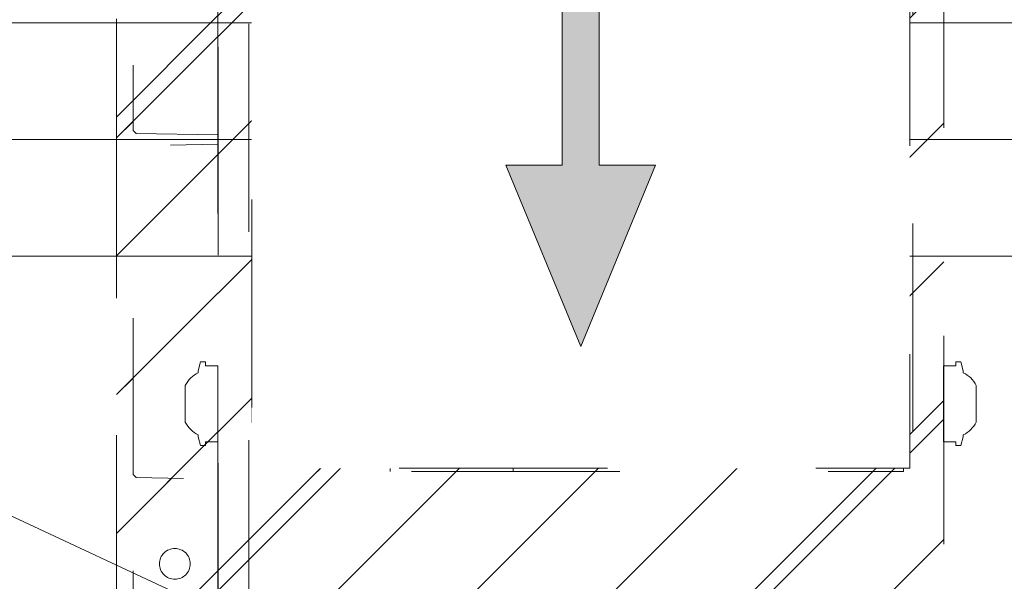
# Model space of a CAD drawing. Header units: inches. Extents: x -416 to -272, y -73 to 47.
# Tile 108 of 206: x -338.39 to -332.09, y -28.33 to -24.73. Entities that reach past the tile are written whole.
import ezdxf

# ---------------------------------------------------------------- set-up
doc = ezdxf.new("R2010")
doc.units = ezdxf.units.IN
doc.header["$LTSCALE"] = 32
doc.header["$MEASUREMENT"] = 0
doc.header["$PDMODE"] = 1
doc.header["$PDSIZE"] = -2
doc.linetypes.add('Dash Style-1', pattern=[0.083328, 0.041656, -0.041672])
for name, color, linetype, lineweight in [('Black', 7, 'Continuous', 18), ('DashLine', 7, 'Continuous', 13), ('DashLineFill', 7, 'Dash Style-1', 13), ('Drawing', 7, 'Continuous', 18), ('Leg_Locator', 7, 'Continuous', 13), ('Metal-DeskStructure', 7, 'Continuous', 13), ('None', 7, 'Continuous', 18), ('SolidLine', 7, 'Continuous', 15)]:
    doc.layers.add(name, color=color, linetype=linetype, lineweight=lineweight)
doc.layers.add('Metal-Leg', color=7, linetype='Continuous', lineweight=18, true_color=0x4c4c4c)
pattern_1 = [(45, (0, 0), (-1.613, 1.9357), []), (45, (-1.0608, 1.0608), (-0.472346, 0.41676), [])]

# ---------------------------------------------------------------- blocks, each defined once
blk = doc.blocks.new('Group-8')
at = {"layer": 'SolidLine', "flags": 128}
for points in [[(0, 0), (47.9921, 0), (47.9921, -17.9921), (0, -17.9921)], [(47.2441, 0), (47.9921, 0), (47.9921, -17.9921), (47.2441, -17.9921)]]:
    blk.add_lwpolyline(points, close=True, dxfattribs=at)
blk = doc.blocks.new('Group-9')
at = {"layer": 'None'}
blk.add_blockref('Group-8', (0, 0), dxfattribs=at)
blk = doc.blocks.new('SL Leg Credenza (2D)-1')
at = {"layer": 'None'}
blk.add_blockref('Group-9', (0, 0), dxfattribs=at)
at = {"layer": 'Drawing', "color": 0, "flags": 1}
for tag in ['Tag', 'Catalog', 'Option1', 'Option2', 'Option3', 'Option4', 'Option5', 'Option6', 'Option7', 'Option8', 'Option9', 'Option10', 'Option11', 'Option12', 'Custom', 'FinishGroup', 'Discount', 'Item2', 'Item3', 'Item6', 'Item9', 'Item10', 'Item12', 'Item13', 'Item16', 'Item19', 'Item20', 'Item21', 'Item22', 'Item23', 'Item24', 'Item25', 'Item8', 'Item18', 'Item1', 'Item4', 'Item5', 'Item7', 'Item11', 'Item14', 'Item15', 'Item17']:
    blk.add_attdef(tag, (-12.693, -58.5147), '', height=0.00709, dxfattribs=at)
blk = doc.blocks.new('Group-47')
at = {"layer": 'DashLine'}
blk.add_line((0.1575, -12.0079), (16.3301, -19.5493), dxfattribs=at)
at = {"layer": 'SolidLine', "flags": 128}
blk.add_lwpolyline([(0.1575, -11.2598), (18.002, -11.2598), (18.002, -12.0079), (0.1575, -12.0079)], close=True, dxfattribs=at)
blk = doc.blocks.new('Group-50')
at = {"layer": 'DashLineFill', "linetype": 'Continuous', "lineweight": 13}
h = blk.add_hatch(dxfattribs=at)
h.set_pattern_fill('Steel', color=253, style=0, pattern_type=2)
h.set_pattern_definition(pattern_1)
h.paths.add_polyline_path([(-2.0669, 1.3976), (2.0669, 1.3976), (2.0669, 0.1378), (2.1063, 0.1378), (2.1063, -0.1378), (2.0669, -0.1378), (2.0669, -5.2756), (2.1063, -5.2756), (2.1063, -5.5512), (2.0669, -5.5512), (2.0669, -5.8268), (-2.0669, -5.8268), (-2.0669, -5.5512), (-2.1063, -5.5512), (-2.1063, -5.2756), (-2.0669, -5.2756), (-2.0669, -0.1378), (-2.1063, -0.1378), (-2.1063, 0.1378), (-2.0669, 0.1378)])
at = {"layer": 'DashLineFill', "flags": 128}
blk.add_lwpolyline([(-2.0669, 1.3976), (2.0669, 1.3976), (2.0669, 0.1378), (2.1063, 0.1378), (2.1063, -0.1378), (2.0669, -0.1378), (2.0669, -5.2756), (2.1063, -5.2756), (2.1063, -5.5512), (2.0669, -5.5512), (2.0669, -5.8268), (-2.0669, -5.8268), (-2.0669, -5.5512), (-2.1063, -5.5512), (-2.1063, -5.2756), (-2.0669, -5.2756), (-2.0669, -0.1378), (-2.1063, -0.1378), (-2.1063, 0.1378), (-2.0669, 0.1378)], close=True, dxfattribs=at)
at = {"layer": 'SolidLine', "flags": 128}
blk.add_lwpolyline([(-1.2205, -5.8268), (-1.2205, -5.1826), (-0.4331, -5.1826), (-0.4331, -5.8268)], dxfattribs=at)
at = {"layer": 'SolidLine', "linetype": 'Continuous', "lineweight": 5}
blk.add_point((0, 0), dxfattribs=at)
blk = doc.blocks.new('TL14_upper_leg (2D)')
at = {"layer": 'DashLine', "flags": 128}
blk.add_lwpolyline([(0, 1.2205), (0.1196, 1.2146), (0.2381, 1.197), (0.3543, 1.1679), (0.4671, 1.1276), (0.5753, 1.0764), (0.6781, 1.0148), (0.7743, 0.9434), (0.863, 0.863), (0.9434, 0.7743), (1.0148, 0.6781), (1.0764, 0.5753), (1.1276, 0.4671), (1.1679, 0.3543), (1.197, 0.2381), (1.2146, 0.1196), (1.2205, 0), (1.2146, -0.1196), (1.197, -0.2381), (1.1679, -0.3543), (1.1276, -0.4671), (1.0764, -0.5753), (1.0148, -0.6781), (0.9434, -0.7743), (0.863, -0.863), (0.7743, -0.9434), (0.6781, -1.0148), (0.5753, -1.0764), (0.4671, -1.1276), (0.3543, -1.1679), (0.2381, -1.197), (0.1196, -1.2146), (0, -1.2205), (-0.1196, -1.2146), (-0.2381, -1.197), (-0.3543, -1.1679), (-0.4671, -1.1276), (-0.5753, -1.0764), (-0.6781, -1.0148), (-0.7743, -0.9434), (-0.863, -0.863), (-0.9434, -0.7743), (-1.0148, -0.6781), (-1.0764, -0.5753), (-1.1276, -0.4671), (-1.1679, -0.3543), (-1.197, -0.2381), (-1.2146, -0.1196), (-1.2205, 0), (-1.2146, 0.1196), (-1.197, 0.2381), (-1.1679, 0.3543), (-1.1276, 0.4671), (-1.0764, 0.5753), (-1.0148, 0.6781), (-0.9434, 0.7743), (-0.863, 0.863), (-0.7743, 0.9434), (-0.6781, 1.0148), (-0.5753, 1.0764), (-0.4671, 1.1276), (-0.3543, 1.1679), (-0.2381, 1.197), (-0.1196, 1.2146)], close=True, dxfattribs=at)
at = {"layer": 'Metal-Leg', "linetype": 'Continuous', "lineweight": 5}
blk.add_point((0, 0), dxfattribs=at)
blk.add_point((0, 0), dxfattribs=at)
at = {"layer": 'SolidLine', "flags": 128}
for points in [[(-2.3228, 0.2437), (-2.4016, 0.2437), (-2.4016, 0.2677), (-2.4341, 0.2677), (-2.4493, 0.2108), (-2.4493, 0.1992, 0.157975), (-2.5315, 0.1181), (-2.5315, -0.1181, 0.156027), (-2.4493, -0.1991), (-2.4493, -0.2108), (-2.4341, -0.2677), (-2.4016, -0.2677), (-2.4016, -0.2437), (-2.3228, -0.2437)], [(2.3228, 0.2437), (2.4016, 0.2437), (2.4016, 0.2677), (2.4341, 0.2677), (2.4493, 0.2108), (2.4493, 0.1992, -0.157975), (2.5315, 0.1181), (2.5315, -0.1181, -0.156027), (2.4493, -0.1991), (2.4493, -0.2108), (2.4341, -0.2677), (2.4016, -0.2677), (2.4016, -0.2437), (2.3228, -0.2437)], [(-2.3228, -5.15), (-2.4016, -5.15), (-2.4016, -5.126), (-2.4341, -5.126), (-2.4493, -5.1829), (-2.4493, -5.1945, 0.157975), (-2.5315, -5.2756), (-2.5315, -5.5118, 0.156027), (-2.4493, -5.5928), (-2.4493, -5.6045), (-2.4341, -5.6614), (-2.4016, -5.6614), (-2.4016, -5.6374), (-2.3228, -5.6374)], [(2.3228, -5.15), (2.4016, -5.15), (2.4016, -5.126), (2.4341, -5.126), (2.4493, -5.1829), (2.4493, -5.1945, -0.157975), (2.5315, -5.2756), (2.5315, -5.5118, -0.156027), (2.4493, -5.5928), (2.4493, -5.6045), (2.4341, -5.6614), (2.4016, -5.6614), (2.4016, -5.6374), (2.3228, -5.6374)]]:
    blk.add_lwpolyline(points, format="xyb", close=True, dxfattribs=at)
at = {"layer": 'DashLine', "color": 7}
blk.add_blockref('Group-50', (0, 0), dxfattribs=at)
blk = doc.blocks.new('Group-52')
at = {"layer": 'DashLine'}
for p, q in [((0.0002, -0.9961), (0.0002, -0.7598)), ((-0.1179, -1.1142), (-0.3541, -1.1142)), ((0.1183, -1.1142), (0.3545, -1.1142)), ((0.0002, -1.2323), (0.0002, -1.4685))]:
    blk.add_line(p, q, dxfattribs=at)
at = {"layer": 'DashLine', "flags": 128}
blk.add_lwpolyline([(-0.2557, -1.1142), (-0.2545, -1.0891), (-0.2508, -1.0642), (-0.2447, -1.0399), (-0.2362, -1.0162), (-0.2255, -0.9935), (-0.2126, -0.972), (-0.1976, -0.9518), (-0.1808, -0.9332), (-0.1621, -0.9164), (-0.142, -0.9014), (-0.1204, -0.8885), (-0.0977, -0.8777), (-0.0741, -0.8693), (-0.0497, -0.8632), (-0.0249, -0.8595), (0.0002, -0.8583), (0.0253, -0.8595), (0.0501, -0.8632), (0.0745, -0.8693), (0.0981, -0.8777), (0.1208, -0.8885), (0.1424, -0.9014), (0.1625, -0.9164), (0.1812, -0.9332), (0.198, -0.9518), (0.213, -0.972), (0.2259, -0.9935), (0.2366, -1.0162), (0.2451, -1.0399), (0.2512, -1.0642), (0.2549, -1.0891), (0.2561, -1.1142), (0.2549, -1.1393), (0.2512, -1.1641), (0.2451, -1.1885), (0.2366, -1.2121), (0.2259, -1.2348), (0.213, -1.2563), (0.198, -1.2765), (0.1812, -1.2951), (0.1625, -1.312), (0.1424, -1.327), (0.1208, -1.3399), (0.0981, -1.3506), (0.0745, -1.3591), (0.0501, -1.3652), (0.0253, -1.3688), (0.0002, -1.3701), (-0.0249, -1.3688), (-0.0497, -1.3652), (-0.0741, -1.3591), (-0.0977, -1.3506), (-0.1204, -1.3399), (-0.142, -1.327), (-0.1621, -1.312), (-0.1808, -1.2951), (-0.1976, -1.2765), (-0.2126, -1.2563), (-0.2255, -1.2348), (-0.2362, -1.2121), (-0.2447, -1.1885), (-0.2508, -1.1641), (-0.2545, -1.1393)], close=True, dxfattribs=at)
blk = doc.blocks.new('Group-53')
at = {"layer": 'DashLine'}
for p, q in [((0, 0.1181), (0, 0.3543)), ((-0.1181, 0), (-0.3543, 0)), ((0.1181, 0), (0.3543, 0)), ((0, -0.1181), (0, -0.3543))]:
    blk.add_line(p, q, dxfattribs=at)
at = {"layer": 'DashLine', "flags": 128}
blk.add_lwpolyline([(-0.2559, 0), (-0.2547, 0.0251), (-0.251, 0.0499), (-0.2449, 0.0743), (-0.2364, 0.0979), (-0.2257, 0.1206), (-0.2128, 0.1422), (-0.1978, 0.1623), (-0.181, 0.181), (-0.1623, 0.1978), (-0.1422, 0.2128), (-0.1206, 0.2257), (-0.0979, 0.2364), (-0.0743, 0.2449), (-0.0499, 0.251), (-0.0251, 0.2547), (0, 0.2559), (0.0251, 0.2547), (0.0499, 0.251), (0.0743, 0.2449), (0.0979, 0.2364), (0.1206, 0.2257), (0.1422, 0.2128), (0.1623, 0.1978), (0.181, 0.181), (0.1978, 0.1623), (0.2128, 0.1422), (0.2257, 0.1206), (0.2364, 0.0979), (0.2449, 0.0743), (0.251, 0.0499), (0.2547, 0.0251), (0.2559, 0), (0.2547, -0.0251), (0.251, -0.0499), (0.2449, -0.0743), (0.2364, -0.0979), (0.2257, -0.1206), (0.2128, -0.1422), (0.1978, -0.1623), (0.181, -0.181), (0.1623, -0.1978), (0.1422, -0.2128), (0.1206, -0.2257), (0.0979, -0.2364), (0.0743, -0.2449), (0.0499, -0.251), (0.0251, -0.2547), (0, -0.2559), (-0.0251, -0.2547), (-0.0499, -0.251), (-0.0743, -0.2449), (-0.0979, -0.2364), (-0.1206, -0.2257), (-0.1422, -0.2128), (-0.1623, -0.1978), (-0.181, -0.181), (-0.1978, -0.1623), (-0.2128, -0.1422), (-0.2257, -0.1206), (-0.2364, -0.0979), (-0.2449, -0.0743), (-0.251, -0.0499), (-0.2547, -0.0251)], close=True, dxfattribs=at)
blk = doc.blocks.new('Group-54')
at = {"layer": 'DashLine'}
for p, q in [((-0.0002, 1.2323), (-0.0002, 1.4685)), ((-0.1183, 1.1142), (-0.3545, 1.1142)), ((0.1179, 1.1142), (0.3541, 1.1142)), ((-0.0002, 0.9961), (-0.0002, 0.7598))]:
    blk.add_line(p, q, dxfattribs=at)
at = {"layer": 'DashLine', "flags": 128}
blk.add_lwpolyline([(-0.2561, 1.1142), (-0.2549, 1.1393), (-0.2512, 1.1641), (-0.2451, 1.1885), (-0.2366, 1.2121), (-0.2259, 1.2348), (-0.213, 1.2563), (-0.198, 1.2765), (-0.1812, 1.2951), (-0.1625, 1.312), (-0.1424, 1.327), (-0.1208, 1.3399), (-0.0981, 1.3506), (-0.0745, 1.3591), (-0.0501, 1.3652), (-0.0253, 1.3688), (-0.0002, 1.3701), (0.0249, 1.3688), (0.0497, 1.3652), (0.0741, 1.3591), (0.0977, 1.3506), (0.1204, 1.3399), (0.142, 1.327), (0.1621, 1.312), (0.1808, 1.2951), (0.1976, 1.2765), (0.2126, 1.2563), (0.2255, 1.2348), (0.2362, 1.2121), (0.2447, 1.1885), (0.2508, 1.1641), (0.2545, 1.1393), (0.2557, 1.1142), (0.2545, 1.0891), (0.2508, 1.0642), (0.2447, 1.0399), (0.2362, 1.0162), (0.2255, 0.9935), (0.2126, 0.972), (0.1976, 0.9518), (0.1808, 0.9332), (0.1621, 0.9164), (0.142, 0.9014), (0.1204, 0.8885), (0.0977, 0.8777), (0.0741, 0.8693), (0.0497, 0.8632), (0.0249, 0.8595), (-0.0002, 0.8583), (-0.0253, 0.8595), (-0.0501, 0.8632), (-0.0745, 0.8693), (-0.0981, 0.8777), (-0.1208, 0.8885), (-0.1424, 0.9014), (-0.1625, 0.9164), (-0.1812, 0.9332), (-0.198, 0.9518), (-0.213, 0.972), (-0.2259, 0.9935), (-0.2366, 1.0162), (-0.2451, 1.0399), (-0.2512, 1.0642), (-0.2549, 1.0891)], close=True, dxfattribs=at)
blk = doc.blocks.new('1BRPT9-Bracket (2D)')
at = {"layer": 'DashLineFill', "linetype": 'Continuous', "lineweight": 13}
h = blk.add_hatch(dxfattribs=at)
h.set_pattern_fill('Steel', color=253, style=0, pattern_type=2)
h.set_pattern_definition(pattern_1)
edge = h.paths.add_edge_path()
edge.add_line((-2.3221, -8.7402), (-2.3221, 8.7402))
edge.add_line((-2.3221, 8.7402), (1.6779, 8.7402))
edge.add_arc((1.6779, 8.4882), 0.252, 0, 90, ccw=False)
edge.add_line((1.9299, 8.4882), (1.9299, 7.4803))
edge.add_line((1.9299, 7.4803), (2.3236, 7.4611))
edge.add_line((2.3236, 7.4611), (2.3236, -7.4803))
edge.add_line((2.3236, -7.4803), (1.9299, -7.4803))
edge.add_line((1.9299, -7.4803), (1.9299, -8.4882))
edge.add_arc((1.6779, -8.4882), 0.252, -90, 0, ccw=False)
edge.add_line((1.6779, -8.7402), (-2.3221, -8.7402))
h = blk.add_hatch(dxfattribs=at)
h.set_pattern_fill('Steel', color=253, style=0, pattern_type=2)
h.set_pattern_definition(pattern_1)
h.paths.add_polyline_path([(-1.3378, 0.6004), (-1.3291, 0.6), (-1.3205, 0.5987), (-1.3121, 0.5966), (-1.3039, 0.5937), (-1.2961, 0.5899), (-1.2886, 0.5855), (-1.2816, 0.5803), (-1.2752, 0.5744), (-1.2693, 0.568), (-1.2642, 0.561), (-1.2597, 0.5536), (-1.256, 0.5457), (-1.253, 0.5375), (-1.2509, 0.5291), (-1.2497, 0.5205), (-1.2492, 0.5118), (-1.2497, 0.5031), (-1.2509, 0.4945), (-1.253, 0.4861), (-1.256, 0.4779), (-1.2597, 0.4701), (-1.2642, 0.4626), (-1.2693, 0.4556), (-1.2752, 0.4492), (-1.2816, 0.4433), (-1.2886, 0.4382), (-1.2961, 0.4337), (-1.3039, 0.43), (-1.3121, 0.427), (-1.3205, 0.4249), (-1.3291, 0.4237), (-1.3378, 0.4232), (-1.3465, 0.4237), (-1.3551, 0.4249), (-1.3635, 0.427), (-1.3717, 0.43), (-1.3796, 0.4337), (-1.387, 0.4382), (-1.394, 0.4433), (-1.4005, 0.4492), (-1.4063, 0.4556), (-1.4115, 0.4626), (-1.4159, 0.4701), (-1.4197, 0.4779), (-1.4226, 0.4861), (-1.4247, 0.4945), (-1.426, 0.5031), (-1.4264, 0.5118), (-1.426, 0.5205), (-1.4247, 0.5291), (-1.4226, 0.5375), (-1.4197, 0.5457), (-1.4159, 0.5536), (-1.4115, 0.561), (-1.4063, 0.568), (-1.4005, 0.5744), (-1.394, 0.5803), (-1.387, 0.5855), (-1.3796, 0.5899), (-1.3717, 0.5937), (-1.3635, 0.5966), (-1.3551, 0.5987), (-1.3465, 0.6)])
h = blk.add_hatch(dxfattribs=at)
h.set_pattern_fill('Steel', color=253, style=0, pattern_type=2)
h.set_pattern_definition(pattern_1)
h.paths.add_polyline_path([(1.3393, 0.6004), (1.348, 0.6), (1.3566, 0.5987), (1.3651, 0.5966), (1.3732, 0.5937), (1.3811, 0.5899), (1.3886, 0.5855), (1.3955, 0.5803), (1.402, 0.5744), (1.4078, 0.568), (1.413, 0.561), (1.4175, 0.5536), (1.4212, 0.5457), (1.4241, 0.5375), (1.4262, 0.5291), (1.4275, 0.5205), (1.4279, 0.5118), (1.4275, 0.5031), (1.4262, 0.4945), (1.4241, 0.4861), (1.4212, 0.4779), (1.4175, 0.4701), (1.413, 0.4626), (1.4078, 0.4556), (1.402, 0.4492), (1.3955, 0.4433), (1.3886, 0.4382), (1.3811, 0.4337), (1.3732, 0.43), (1.3651, 0.427), (1.3566, 0.4249), (1.348, 0.4237), (1.3393, 0.4232), (1.3307, 0.4237), (1.3221, 0.4249), (1.3136, 0.427), (1.3054, 0.43), (1.2976, 0.4337), (1.2901, 0.4382), (1.2832, 0.4433), (1.2767, 0.4492), (1.2709, 0.4556), (1.2657, 0.4626), (1.2612, 0.4701), (1.2575, 0.4779), (1.2546, 0.4861), (1.2525, 0.4945), (1.2512, 0.5031), (1.2508, 0.5118), (1.2512, 0.5205), (1.2525, 0.5291), (1.2546, 0.5375), (1.2575, 0.5457), (1.2612, 0.5536), (1.2657, 0.561), (1.2709, 0.568), (1.2767, 0.5744), (1.2832, 0.5803), (1.2901, 0.5855), (1.2976, 0.5899), (1.3054, 0.5937), (1.3136, 0.5966), (1.3221, 0.5987), (1.3307, 0.6)])
h = blk.add_hatch(dxfattribs=at)
h.set_pattern_fill('Steel', color=253, style=0, pattern_type=2)
h.set_pattern_definition(pattern_1)
h.paths.add_polyline_path([(-1.3378, -0.6196), (-1.3465, -0.6191), (-1.3551, -0.6179), (-1.3635, -0.6158), (-1.3717, -0.6128), (-1.3796, -0.6091), (-1.387, -0.6046), (-1.394, -0.5995), (-1.4005, -0.5936), (-1.4063, -0.5872), (-1.4115, -0.5802), (-1.4159, -0.5727), (-1.4197, -0.5649), (-1.4226, -0.5567), (-1.4247, -0.5483), (-1.426, -0.5397), (-1.4264, -0.531), (-1.426, -0.5223), (-1.4247, -0.5137), (-1.4226, -0.5053), (-1.4197, -0.4971), (-1.4159, -0.4892), (-1.4115, -0.4818), (-1.4063, -0.4748), (-1.4005, -0.4684), (-1.394, -0.4625), (-1.387, -0.4573), (-1.3796, -0.4529), (-1.3717, -0.4492), (-1.3635, -0.4462), (-1.3551, -0.4441), (-1.3465, -0.4428), (-1.3378, -0.4424), (-1.3291, -0.4428), (-1.3205, -0.4441), (-1.3121, -0.4462), (-1.3039, -0.4492), (-1.2961, -0.4529), (-1.2886, -0.4573), (-1.2816, -0.4625), (-1.2752, -0.4684), (-1.2693, -0.4748), (-1.2642, -0.4818), (-1.2597, -0.4892), (-1.256, -0.4971), (-1.253, -0.5053), (-1.2509, -0.5137), (-1.2497, -0.5223), (-1.2492, -0.531), (-1.2497, -0.5397), (-1.2509, -0.5483), (-1.253, -0.5567), (-1.256, -0.5649), (-1.2597, -0.5727), (-1.2642, -0.5802), (-1.2693, -0.5872), (-1.2752, -0.5936), (-1.2816, -0.5995), (-1.2886, -0.6046), (-1.2961, -0.6091), (-1.3039, -0.6128), (-1.3121, -0.6158), (-1.3205, -0.6179), (-1.3291, -0.6191)])
h = blk.add_hatch(dxfattribs=at)
h.set_pattern_fill('Steel', color=253, style=0, pattern_type=2)
h.set_pattern_definition(pattern_1)
h.paths.add_polyline_path([(1.3393, -0.6196), (1.3307, -0.6191), (1.3221, -0.6179), (1.3136, -0.6158), (1.3054, -0.6128), (1.2976, -0.6091), (1.2901, -0.6046), (1.2832, -0.5995), (1.2767, -0.5936), (1.2709, -0.5872), (1.2657, -0.5802), (1.2612, -0.5727), (1.2575, -0.5649), (1.2546, -0.5567), (1.2525, -0.5483), (1.2512, -0.5397), (1.2508, -0.531), (1.2512, -0.5223), (1.2525, -0.5137), (1.2546, -0.5053), (1.2575, -0.4971), (1.2612, -0.4892), (1.2657, -0.4818), (1.2709, -0.4748), (1.2767, -0.4684), (1.2832, -0.4625), (1.2901, -0.4573), (1.2976, -0.4529), (1.3054, -0.4492), (1.3136, -0.4462), (1.3221, -0.4441), (1.3307, -0.4428), (1.3393, -0.4424), (1.348, -0.4428), (1.3566, -0.4441), (1.3651, -0.4462), (1.3732, -0.4492), (1.3811, -0.4529), (1.3886, -0.4573), (1.3955, -0.4625), (1.402, -0.4684), (1.4078, -0.4748), (1.413, -0.4818), (1.4175, -0.4892), (1.4212, -0.4971), (1.4241, -0.5053), (1.4262, -0.5137), (1.4275, -0.5223), (1.4279, -0.531), (1.4275, -0.5397), (1.4262, -0.5483), (1.4241, -0.5567), (1.4212, -0.5649), (1.4175, -0.5727), (1.413, -0.5802), (1.4078, -0.5872), (1.402, -0.5936), (1.3955, -0.5995), (1.3886, -0.6046), (1.3811, -0.6091), (1.3732, -0.6128), (1.3651, -0.6158), (1.3566, -0.6179), (1.348, -0.6191)])
at = {"layer": 'DashLineFill'}
for p, q in [((-2.1252, 8.7402), (-2.1252, -8.7402)), ((2.1268, 7.4611), (2.1268, -7.4803))]:
    blk.add_line(p, q, dxfattribs=at)
at = {"layer": 'DashLineFill', "flags": 128}
blk.add_lwpolyline([(-2.3221, -8.7402), (-2.3221, 8.7402), (1.6779, 8.7402, -0.414214), (1.9299, 8.4882), (1.9299, 7.4803), (2.3236, 7.4611), (2.3236, -7.4803), (1.9299, -7.4803), (1.9299, -8.4882, -0.414214), (1.6779, -8.7402)], format="xyb", close=True, dxfattribs=at)
for points in [[(-1.3378, 0.6004), (-1.3291, 0.6), (-1.3205, 0.5987), (-1.3121, 0.5966), (-1.3039, 0.5937), (-1.2961, 0.5899), (-1.2886, 0.5855), (-1.2816, 0.5803), (-1.2752, 0.5744), (-1.2693, 0.568), (-1.2642, 0.561), (-1.2597, 0.5536), (-1.256, 0.5457), (-1.253, 0.5375), (-1.2509, 0.5291), (-1.2497, 0.5205), (-1.2492, 0.5118), (-1.2497, 0.5031), (-1.2509, 0.4945), (-1.253, 0.4861), (-1.256, 0.4779), (-1.2597, 0.4701), (-1.2642, 0.4626), (-1.2693, 0.4556), (-1.2752, 0.4492), (-1.2816, 0.4433), (-1.2886, 0.4382), (-1.2961, 0.4337), (-1.3039, 0.43), (-1.3121, 0.427), (-1.3205, 0.4249), (-1.3291, 0.4237), (-1.3378, 0.4232), (-1.3465, 0.4237), (-1.3551, 0.4249), (-1.3635, 0.427), (-1.3717, 0.43), (-1.3796, 0.4337), (-1.387, 0.4382), (-1.394, 0.4433), (-1.4005, 0.4492), (-1.4063, 0.4556), (-1.4115, 0.4626), (-1.4159, 0.4701), (-1.4197, 0.4779), (-1.4226, 0.4861), (-1.4247, 0.4945), (-1.426, 0.5031), (-1.4264, 0.5118), (-1.426, 0.5205), (-1.4247, 0.5291), (-1.4226, 0.5375), (-1.4197, 0.5457), (-1.4159, 0.5536), (-1.4115, 0.561), (-1.4063, 0.568), (-1.4005, 0.5744), (-1.394, 0.5803), (-1.387, 0.5855), (-1.3796, 0.5899), (-1.3717, 0.5937), (-1.3635, 0.5966), (-1.3551, 0.5987), (-1.3465, 0.6)], [(1.3393, 0.6004), (1.348, 0.6), (1.3566, 0.5987), (1.3651, 0.5966), (1.3732, 0.5937), (1.3811, 0.5899), (1.3886, 0.5855), (1.3955, 0.5803), (1.402, 0.5744), (1.4078, 0.568), (1.413, 0.561), (1.4175, 0.5536), (1.4212, 0.5457), (1.4241, 0.5375), (1.4262, 0.5291), (1.4275, 0.5205), (1.4279, 0.5118), (1.4275, 0.5031), (1.4262, 0.4945), (1.4241, 0.4861), (1.4212, 0.4779), (1.4175, 0.4701), (1.413, 0.4626), (1.4078, 0.4556), (1.402, 0.4492), (1.3955, 0.4433), (1.3886, 0.4382), (1.3811, 0.4337), (1.3732, 0.43), (1.3651, 0.427), (1.3566, 0.4249), (1.348, 0.4237), (1.3393, 0.4232), (1.3307, 0.4237), (1.3221, 0.4249), (1.3136, 0.427), (1.3054, 0.43), (1.2976, 0.4337), (1.2901, 0.4382), (1.2832, 0.4433), (1.2767, 0.4492), (1.2709, 0.4556), (1.2657, 0.4626), (1.2612, 0.4701), (1.2575, 0.4779), (1.2546, 0.4861), (1.2525, 0.4945), (1.2512, 0.5031), (1.2508, 0.5118), (1.2512, 0.5205), (1.2525, 0.5291), (1.2546, 0.5375), (1.2575, 0.5457), (1.2612, 0.5536), (1.2657, 0.561), (1.2709, 0.568), (1.2767, 0.5744), (1.2832, 0.5803), (1.2901, 0.5855), (1.2976, 0.5899), (1.3054, 0.5937), (1.3136, 0.5966), (1.3221, 0.5987), (1.3307, 0.6)], [(-1.3378, -0.6196), (-1.3465, -0.6191), (-1.3551, -0.6179), (-1.3635, -0.6158), (-1.3717, -0.6128), (-1.3796, -0.6091), (-1.387, -0.6046), (-1.394, -0.5995), (-1.4005, -0.5936), (-1.4063, -0.5872), (-1.4115, -0.5802), (-1.4159, -0.5727), (-1.4197, -0.5649), (-1.4226, -0.5567), (-1.4247, -0.5483), (-1.426, -0.5397), (-1.4264, -0.531), (-1.426, -0.5223), (-1.4247, -0.5137), (-1.4226, -0.5053), (-1.4197, -0.4971), (-1.4159, -0.4892), (-1.4115, -0.4818), (-1.4063, -0.4748), (-1.4005, -0.4684), (-1.394, -0.4625), (-1.387, -0.4573), (-1.3796, -0.4529), (-1.3717, -0.4492), (-1.3635, -0.4462), (-1.3551, -0.4441), (-1.3465, -0.4428), (-1.3378, -0.4424), (-1.3291, -0.4428), (-1.3205, -0.4441), (-1.3121, -0.4462), (-1.3039, -0.4492), (-1.2961, -0.4529), (-1.2886, -0.4573), (-1.2816, -0.4625), (-1.2752, -0.4684), (-1.2693, -0.4748), (-1.2642, -0.4818), (-1.2597, -0.4892), (-1.256, -0.4971), (-1.253, -0.5053), (-1.2509, -0.5137), (-1.2497, -0.5223), (-1.2492, -0.531), (-1.2497, -0.5397), (-1.2509, -0.5483), (-1.253, -0.5567), (-1.256, -0.5649), (-1.2597, -0.5727), (-1.2642, -0.5802), (-1.2693, -0.5872), (-1.2752, -0.5936), (-1.2816, -0.5995), (-1.2886, -0.6046), (-1.2961, -0.6091), (-1.3039, -0.6128), (-1.3121, -0.6158), (-1.3205, -0.6179), (-1.3291, -0.6191)], [(1.3393, -0.6196), (1.3307, -0.6191), (1.3221, -0.6179), (1.3136, -0.6158), (1.3054, -0.6128), (1.2976, -0.6091), (1.2901, -0.6046), (1.2832, -0.5995), (1.2767, -0.5936), (1.2709, -0.5872), (1.2657, -0.5802), (1.2612, -0.5727), (1.2575, -0.5649), (1.2546, -0.5567), (1.2525, -0.5483), (1.2512, -0.5397), (1.2508, -0.531), (1.2512, -0.5223), (1.2525, -0.5137), (1.2546, -0.5053), (1.2575, -0.4971), (1.2612, -0.4892), (1.2657, -0.4818), (1.2709, -0.4748), (1.2767, -0.4684), (1.2832, -0.4625), (1.2901, -0.4573), (1.2976, -0.4529), (1.3054, -0.4492), (1.3136, -0.4462), (1.3221, -0.4441), (1.3307, -0.4428), (1.3393, -0.4424), (1.348, -0.4428), (1.3566, -0.4441), (1.3651, -0.4462), (1.3732, -0.4492), (1.3811, -0.4529), (1.3886, -0.4573), (1.3955, -0.4625), (1.402, -0.4684), (1.4078, -0.4748), (1.413, -0.4818), (1.4175, -0.4892), (1.4212, -0.4971), (1.4241, -0.5053), (1.4262, -0.5137), (1.4275, -0.5223), (1.4279, -0.531), (1.4275, -0.5397), (1.4262, -0.5483), (1.4241, -0.5567), (1.4212, -0.5649), (1.4175, -0.5727), (1.413, -0.5802), (1.4078, -0.5872), (1.402, -0.5936), (1.3955, -0.5995), (1.3886, -0.6046), (1.3811, -0.6091), (1.3732, -0.6128), (1.3651, -0.6158), (1.3566, -0.6179), (1.348, -0.6191)]]:
    blk.add_lwpolyline(points, close=True, dxfattribs=at)
at = {"layer": 'DashLineFill', "linetype": 'Continuous', "lineweight": 5}
for p in [(0.0002, 0), (0.0002, -1.1142)]:
    blk.add_point(p, dxfattribs=at)
at = {"layer": 'Metal-DeskStructure', "color": 7}
for name in ['Group-54', 'Group-53', 'Group-52']:
    blk.add_blockref(name, (0, 0), dxfattribs=at)
blk = doc.blocks.new('1BRPT8_Cover (2D)')
at = {"layer": 'DashLineFill', "linetype": 'Continuous', "lineweight": 13}
h = blk.add_hatch(dxfattribs=at)
h.set_pattern_fill('Steel', color=253, style=0, pattern_type=2)
h.set_pattern_definition(pattern_1)
h.paths.add_polyline_path([(-1.5945, -8.7638), (-2.3228, -8.7638), (-2.3228, -8.7511), (-2.8261, -8.7423), (-2.8664, -8.7028), (-2.8664, -6.673), (-2.8472, -6.6533), (-2.3228, -6.6441), (-2.3228, -6.5842), (-2.8472, -6.5751), (-2.8664, -6.5554), (-2.8664, -4.4682), (-2.8472, -4.4486), (-2.3228, -4.4394), (-2.3228, -4.3795), (-2.8472, -4.3703), (-2.8664, -4.3507), (-2.8664, -2.2635), (-2.8472, -2.2438), (-2.3228, -2.2347), (-2.3228, -2.1748), (-2.8472, -2.1656), (-2.8664, -2.1459), (-2.8664, -0.0588), (-2.8472, -0.0391), (-2.3228, -0.03), (-2.3228, 0.03), (-2.8472, 0.0391), (-2.8664, 0.0588), (-2.8664, 2.1459), (-2.8472, 2.1656), (-2.3228, 2.1748), (-2.3228, 2.2347), (-2.8472, 2.2438), (-2.8664, 2.2635), (-2.8664, 4.3507), (-2.8472, 4.3703), (-2.3228, 4.3795), (-2.3228, 4.4394), (-2.8472, 4.4486), (-2.8664, 4.4682), (-2.8655, 6.5554), (-2.8472, 6.5751), (-2.3228, 6.5842), (-2.3228, 6.6441), (-2.8472, 6.6533), (-2.8664, 6.673), (-2.8664, 8.7028), (-2.8261, 8.7423), (-1.5945, 8.7638), (-1.5945, 8.8583), (-2.9724, 8.8583), (-2.9724, -8.8583), (-1.5945, -8.8583)])
h = blk.add_hatch(dxfattribs=at)
h.set_pattern_fill('Steel', color=253, style=0, pattern_type=2)
h.set_pattern_definition(pattern_1)
h.paths.add_polyline_path([(-2.3228, 8.8583), (-2.3228, -8.8583), (-2.9724, -8.8583), (-2.9724, 8.8583)])
at = {"layer": 'DashLine', "linetype": 'Continuous', "lineweight": 5}
blk.add_point((0, 0), dxfattribs=at)
at = {"layer": 'DashLineFill', "flags": 128}
for points in [[(-1.5945, -8.7638), (-2.3228, -8.7638), (-2.3228, -8.7511), (-2.8261, -8.7423), (-2.8664, -8.7028), (-2.8664, -6.673), (-2.8472, -6.6533), (-2.3228, -6.6441), (-2.3228, -6.5842), (-2.8472, -6.5751), (-2.8664, -6.5554), (-2.8664, -4.4682), (-2.8472, -4.4486), (-2.3228, -4.4394), (-2.3228, -4.3795), (-2.8472, -4.3703), (-2.8664, -4.3507), (-2.8664, -2.2635), (-2.8472, -2.2438), (-2.3228, -2.2347), (-2.3228, -2.1748), (-2.8472, -2.1656), (-2.8664, -2.1459), (-2.8664, -0.0588), (-2.8472, -0.0391), (-2.3228, -0.03), (-2.3228, 0.03), (-2.8472, 0.0391), (-2.8664, 0.0588), (-2.8664, 2.1459), (-2.8472, 2.1656), (-2.3228, 2.1748), (-2.3228, 2.2347), (-2.8472, 2.2438), (-2.8664, 2.2635), (-2.8664, 4.3507), (-2.8472, 4.3703), (-2.3228, 4.3795), (-2.3228, 4.4394), (-2.8472, 4.4486), (-2.8664, 4.4682), (-2.8655, 6.5554), (-2.8472, 6.5751), (-2.3228, 6.5842), (-2.3228, 6.6441), (-2.8472, 6.6533), (-2.8664, 6.673), (-2.8664, 8.7028), (-2.8261, 8.7423), (-1.5945, 8.7638), (-1.5945, 8.8583), (-2.9724, 8.8583), (-2.9724, -8.8583), (-1.5945, -8.8583)], [(-2.3228, 8.8583), (-2.3228, -8.8583), (-2.9724, -8.8583), (-2.9724, 8.8583)]]:
    blk.add_lwpolyline(points, close=True, dxfattribs=at)
at = {"layer": 'SolidLine', "flags": 128}
blk.add_lwpolyline([(-2.5, -2.7185), (-2.5005, -2.7282), (-2.5019, -2.7377), (-2.5042, -2.7471), (-2.5075, -2.7562), (-2.5116, -2.7649), (-2.5166, -2.7732), (-2.5223, -2.7809), (-2.5288, -2.7881), (-2.536, -2.7946), (-2.5437, -2.8003), (-2.552, -2.8053), (-2.5608, -2.8094), (-2.5699, -2.8127), (-2.5792, -2.815), (-2.5888, -2.8165), (-2.5984, -2.8169), (-2.6081, -2.8165), (-2.6176, -2.815), (-2.627, -2.8127), (-2.6361, -2.8094), (-2.6448, -2.8053), (-2.6531, -2.8003), (-2.6609, -2.7946), (-2.668, -2.7881), (-2.6745, -2.7809), (-2.6803, -2.7732), (-2.6852, -2.7649), (-2.6894, -2.7562), (-2.6926, -2.7471), (-2.695, -2.7377), (-2.6964, -2.7282), (-2.6969, -2.7185), (-2.6964, -2.7089), (-2.695, -2.6993), (-2.6926, -2.6899), (-2.6894, -2.6808), (-2.6852, -2.6721), (-2.6803, -2.6638), (-2.6745, -2.6561), (-2.668, -2.6489), (-2.6609, -2.6424), (-2.6531, -2.6367), (-2.6448, -2.6317), (-2.6361, -2.6276), (-2.627, -2.6243), (-2.6176, -2.622), (-2.6081, -2.6206), (-2.5984, -2.6201), (-2.5888, -2.6206), (-2.5792, -2.622), (-2.5699, -2.6243), (-2.5608, -2.6276), (-2.552, -2.6317), (-2.5437, -2.6367), (-2.536, -2.6424), (-2.5288, -2.6489), (-2.5223, -2.6561), (-2.5166, -2.6638), (-2.5116, -2.6721), (-2.5075, -2.6808), (-2.5042, -2.6899), (-2.5019, -2.6993), (-2.5005, -2.7089)], close=True, dxfattribs=at)
blk = doc.blocks.new('Group-72')
at = {"layer": 'Metal-DeskStructure', "linetype": 'Continuous', "lineweight": 0, "true_color": 0xff0000}
h = blk.add_hatch(color=1, dxfattribs=at)
h.paths.add_polyline_path([(-1.9872, -1.2746), (-1.9872, 1.2746), (-0.8719, 1.2746), (-0.7915, 1.2735), (-0.7161, 1.2701), (-0.6457, 1.2645), (-0.5802, 1.2567), (-0.5197, 1.2466), (-0.4642, 1.2343), (-0.4137, 1.2198), (-0.3681, 1.203), (-0.3261, 1.1834), (-0.2863, 1.1604), (-0.2486, 1.134), (-0.2131, 1.1041), (-0.1797, 1.0708), (-0.1485, 1.0342), (-0.1194, 0.9941), (-0.0925, 0.9506), (-0.0683, 0.9048), (-0.0473, 0.8577), (-0.0296, 0.8095), (-0.015, 0.76), (-0.0037, 0.7094), (0.0044, 0.6575), (0.0092, 0.6044), (0.0108, 0.5501), (0.0081, 0.481), (0.0001, 0.4146), (-0.0132, 0.351), (-0.0318, 0.2901), (-0.0558, 0.232), (-0.0852, 0.1767), (-0.1198, 0.1241), (-0.1598, 0.0743), (-0.2054, 0.028), (-0.2568, -0.0138), (-0.3141, -0.0512), (-0.3771, -0.0842), (-0.4461, -0.1128), (-0.5208, -0.1371), (-0.6014, -0.1569), (-0.6879, -0.1722), (-0.657, -0.1878), (-0.6281, -0.2034), (-0.6011, -0.2189), (-0.5759, -0.2344), (-0.5526, -0.2499), (-0.5312, -0.2653), (-0.5117, -0.2807), (-0.4941, -0.296), (-0.4593, -0.3298), (-0.4249, -0.3652), (-0.3909, -0.4024), (-0.3574, -0.4414), (-0.3242, -0.4821), (-0.2914, -0.5245), (-0.2591, -0.5687), (-0.2271, -0.6147), (0.1981, -1.2746), (-0.1991, -1.2746), (-0.5275, -0.7708), (-0.5625, -0.7178), (-0.5959, -0.668), (-0.6278, -0.6213), (-0.6581, -0.578), (-0.6869, -0.5378), (-0.7141, -0.5008), (-0.7397, -0.4671), (-0.7637, -0.4365), (-0.7867, -0.4085), (-0.8091, -0.3824), (-0.8309, -0.3581), (-0.852, -0.3357), (-0.8726, -0.3152), (-0.8925, -0.2965), (-0.9119, -0.2798), (-0.9306, -0.2648), (-0.9491, -0.2514), (-0.9676, -0.2389), (-0.9861, -0.2275), (-1.0048, -0.2172), (-1.0234, -0.2079), (-1.0421, -0.1996), (-1.0609, -0.1924), (-1.0797, -0.1862), (-1.0948, -0.183), (-1.1121, -0.1801), (-1.1317, -0.1777), (-1.1534, -0.1757), (-1.1774, -0.1742), (-1.2036, -0.1731), (-1.2321, -0.1725), (-1.2627, -0.1722), (-1.6427, -0.1722), (-1.6427, -1.2746)])
h.paths.add_polyline_path([(-1.6427, 0.1033), (-0.9376, 0.1033), (-0.8829, 0.1041), (-0.8314, 0.1065), (-0.7829, 0.1105), (-0.7376, 0.116), (-0.6955, 0.1231), (-0.6564, 0.1318), (-0.6205, 0.1421), (-0.5877, 0.1539), (-0.5575, 0.1676), (-0.5291, 0.1831), (-0.5026, 0.2005), (-0.4779, 0.2199), (-0.4552, 0.2412), (-0.4343, 0.2644), (-0.4154, 0.2895), (-0.3983, 0.3165), (-0.3831, 0.3448), (-0.37, 0.3737), (-0.3589, 0.4032), (-0.3498, 0.4333), (-0.3428, 0.464), (-0.3377, 0.4953), (-0.3347, 0.5273), (-0.3337, 0.5598), (-0.3356, 0.6066), (-0.3415, 0.6514), (-0.3514, 0.694), (-0.3652, 0.7345), (-0.3829, 0.7728), (-0.4045, 0.8091), (-0.4301, 0.8432), (-0.4596, 0.8752), (-0.4934, 0.9042), (-0.5318, 0.9294), (-0.5747, 0.9507), (-0.6222, 0.9681), (-0.6743, 0.9816), (-0.7309, 0.9913), (-0.7921, 0.9971), (-0.8579, 0.999), (-1.6427, 0.999)])
blk.add_hatch(color=1, dxfattribs=at).paths.add_polyline_path([(1.9872, -0.9301), (1.9872, -1.2746), (0.4026, -1.2746), (0.4023, -1.2449), (0.4032, -1.2155), (0.4051, -1.1863), (0.4082, -1.1575), (0.4124, -1.129), (0.4177, -1.1008), (0.4241, -1.0729), (0.4316, -1.0453), (0.4455, -1.0003), (0.4613, -0.9557), (0.4789, -0.9116), (0.4985, -0.8678), (0.52, -0.8245), (0.5434, -0.7816), (0.5686, -0.7391), (0.5958, -0.697), (0.6262, -0.6546), (0.6612, -0.6109), (0.7008, -0.566), (0.745, -0.5198), (0.7938, -0.4725), (0.8472, -0.4238), (0.9052, -0.374), (0.9677, -0.323), (1.0642, -0.2345), (1.1524, -0.1518), (1.2322, -0.0747), (1.3038, -0.0032), (1.3669, 0.0626), (1.4218, 0.1227), (1.4683, 0.1772), (1.5066, 0.2261), (1.5385, 0.272), (1.5661, 0.3179), (1.5895, 0.3637), (1.6087, 0.4093), (1.6236, 0.4549), (1.6342, 0.5004), (1.6406, 0.5457), (1.6427, 0.591), (1.641, 0.6332), (1.6357, 0.6737), (1.6269, 0.7126), (1.6146, 0.7497), (1.5988, 0.7851), (1.5795, 0.8188), (1.5566, 0.8508), (1.5302, 0.8811), (1.5011, 0.9088), (1.4698, 0.9327), (1.4364, 0.953), (1.4009, 0.9695), (1.3633, 0.9824), (1.3236, 0.9916), (1.2819, 0.9972), (1.238, 0.999), (1.1913, 0.997), (1.147, 0.991), (1.1051, 0.981), (1.0656, 0.967), (1.0285, 0.949), (0.9938, 0.927), (0.9616, 0.9009), (0.9317, 0.8709), (0.9048, 0.8374), (0.8815, 0.8007), (0.8617, 0.7611), (0.8454, 0.7183), (0.8327, 0.6725), (0.8236, 0.6236), (0.818, 0.5717), (0.816, 0.5167), (0.4715, 0.5856), (0.4819, 0.6671), (0.4977, 0.7436), (0.5188, 0.8151), (0.5452, 0.8817), (0.5769, 0.9432), (0.614, 0.9998), (0.6563, 1.0514), (0.704, 1.0981), (0.7565, 1.1394), (0.8133, 1.1753), (0.8744, 1.2056), (0.9398, 1.2305), (1.0095, 1.2498), (1.0835, 1.2636), (1.1618, 1.2718), (1.2444, 1.2746), (1.328, 1.2715), (1.4071, 1.2621), (1.4818, 1.2465), (1.5519, 1.2247), (1.6175, 1.1966), (1.6787, 1.1623), (1.7354, 1.1217), (1.7875, 1.0749), (1.8343, 1.0235), (1.8749, 0.969), (1.9092, 0.9116), (1.9373, 0.8511), (1.9591, 0.7877), (1.9747, 0.7212), (1.9841, 0.6517), (1.9872, 0.5792), (1.9863, 0.5418), (1.9835, 0.5046), (1.9789, 0.4675), (1.9724, 0.4306), (1.9641, 0.3938), (1.9539, 0.3571), (1.9419, 0.3206), (1.928, 0.2842), (1.912, 0.2476), (1.8935, 0.2106), (1.8726, 0.1731), (1.8492, 0.1351), (1.8233, 0.0967), (1.795, 0.0577), (1.7642, 0.0183), (1.731, -0.0215), (1.694, -0.0634), (1.6519, -0.1089), (1.6048, -0.1579), (1.5526, -0.2105), (1.4953, -0.2666), (1.4329, -0.3263), (1.3654, -0.3896), (1.2929, -0.4564), (1.2299, -0.5112), (1.1735, -0.5614), (1.1235, -0.6069), (1.0801, -0.6479), (1.0432, -0.6843), (1.0128, -0.7161), (0.9889, -0.7433), (0.9715, -0.7659), (0.9577, -0.7863), (0.9445, -0.8067), (0.9319, -0.8271), (0.92, -0.8476), (0.9087, -0.8682), (0.8979, -0.8888), (0.8879, -0.9094), (0.8784, -0.9301)])
at = {"layer": 'Metal-DeskStructure', "color": 7}
for points, knots in [([(-1.9872, -1.2746), (-1.9872, 0), (-1.9872, 1.2746), (-1.4296, 1.2746), (-0.5404, 1.2746), (-0.1959, 1.1314), (0.0108, 0.7697), (0.0108, 0.2681), (-0.3304, -0.1195), (-0.6879, -0.1722), (-0.5608, -0.2347), (-0.4941, -0.296), (-0.3541, -0.4274), (-0.2271, -0.6147), (-0.0145, -0.9447), (0.1981, -1.2746), (-0.0005, -1.2746), (-0.1991, -1.2746), (-0.3633, -1.0227), (-0.5275, -0.7708), (-0.6706, -0.5523), (-0.8569, -0.3208), (-1.0044, -0.2088), (-1.0797, -0.1862), (-1.1357, -0.1722), (-1.4527, -0.1722), (-1.6427, -0.1722), (-1.6427, -0.7234), (-1.6427, -1.2746), (-1.815, -1.2746), (-1.9872, -1.2746)], [0, 0, 0, 0.13761, 0.13761, 0.197814, 0.233611, 0.269408, 0.305205, 0.35118, 0.397155, 0.397155, 0.415167, 0.415167, 0.453297, 0.453297, 0.519426, 0.519426, 0.552888, 0.552888, 0.603545, 0.603545, 0.64756, 0.691575, 0.735591, 0.735591, 0.767872, 0.816158, 0.816158, 0.956228, 0.956228, 1, 1, 1]), ([(1.9872, -0.9301), (1.9872, -1.1024), (1.9872, -1.2746), (1.1949, -1.2746), (0.4026, -1.2746), (0.3993, -1.1551), (0.4316, -1.0453), (0.4833, -0.8644), (0.7083, -0.5296), (0.9677, -0.323), (1.3704, 0.042), (1.6427, 0.4102), (1.6427, 0.7633), (1.4177, 0.999), (1.0463, 0.999), (0.817, 0.7428), (0.816, 0.5167), (0.6437, 0.5512), (0.4715, 0.5856), (0.5027, 0.9215), (0.9053, 1.2746), (1.5878, 1.2746), (1.9872, 0.8752), (1.9872, 0.4295), (1.8688, 0.1389), (1.5932, -0.1819), (1.2929, -0.4564), (1.028, -0.6847), (0.915, -0.8472), (0.8784, -0.9301), (1.4328, -0.9301), (1.9872, -0.9301)], [0, 0, 0, 0.021286, 0.021286, 0.119203, 0.119203, 0.133976, 0.133976, 0.158253, 0.182531, 0.182531, 0.222301, 0.262072, 0.299949, 0.337826, 0.378197, 0.418569, 0.418569, 0.449937, 0.449937, 0.510175, 0.570414, 0.631418, 0.692421, 0.723256, 0.75409, 0.784925, 0.784925, 0.811417, 0.83791, 0.83791, 1, 1, 1]), ([(-1.6427, 0.1033), (-1.2902, 0.1033), (-0.7126, 0.1033), (-0.4629, 0.2045), (-0.3337, 0.4285), (-0.3337, 0.7514), (-0.5856, 0.999), (-1.2503, 0.999), (-1.6427, 0.999), (-1.6427, 0.5512), (-1.6427, 0.1033)], [0, 0, 0, 0.130734, 0.214164, 0.297595, 0.381025, 0.502751, 0.624477, 0.799849, 0.799849, 1, 1, 1])]:
    blk.add_open_spline(points, degree=2, knots=knots, dxfattribs=at)
blk = doc.blocks.new('SlateLegLocator-R2')
at = {"color": 255, "linetype": 'Dash Style-1', "lineweight": 5}
blk.add_wipeout([(-2.1063, 1.378), (2.1063, 1.378), (2.1063, -5.8071), (-2.1063, -5.8071)], dxfattribs=at).dxf.layer = 'Black'
at = {"layer": 'Leg_Locator', "linetype": 'Continuous', "lineweight": 0, "true_color": 0xff0000}
h = blk.add_hatch(color=1, dxfattribs=at)
edge = h.paths.add_edge_path()
edge.add_line((0, -5.0276), (-0.4795, -3.8661))
edge.add_line((-0.4795, -3.8661), (-0.1181, -3.8661))
edge.add_line((-0.1181, -3.8661), (-0.1181, -1.3722))
edge.add_arc((0, -0.1575), 1.2205, 264.44656, 275.55344)
edge.add_line((0.1181, -1.3722), (0.1181, -3.8661))
edge.add_line((0.1181, -3.8661), (0.4795, -3.8661))
edge.add_line((0.4795, -3.8661), (0, -5.0276))
at = {"layer": 'Black', "linetype": 'Dash Style-1', "lineweight": 5, "flags": 128}
blk.add_lwpolyline([(-2.1063, 1.378), (2.1063, 1.378), (2.1063, -5.8071), (-2.1063, -5.8071)], close=True, dxfattribs=at)
at = {"layer": 'Black', "linetype": 'Continuous', "lineweight": 5}
blk.add_point((0, 0), dxfattribs=at)
at = {"layer": 'Leg_Locator', "flags": 128}
blk.add_lwpolyline([(0, -5.0276), (-0.4795, -3.8661), (-0.1181, -3.8661), (-0.1181, -1.3722, 0.048501), (0.1181, -1.3722), (0.1181, -3.8661), (0.4795, -3.8661)], format="xyb", close=True, dxfattribs=at)
at = {"layer": 'Metal-DeskStructure', "color": 7}
blk.add_blockref('Group-72', (0, 0), dxfattribs=at)
blk = doc.blocks.new('Group-74')
at = {"layer": 'None', "color": 7}
for name, p in [('1BRPT8_Cover (2D)', (8.9764, -12.0079)), ('1BRPT9-Bracket (2D)', (8.9764, -12.0079)), ('TL14_upper_leg (2D)', (8.9764, -8.3071))]:
    blk.add_blockref(name, p, dxfattribs=at)
blk.add_blockref('SlateLegLocator-R2', (8.9764, -8.3071), dxfattribs=at)
blk = doc.blocks.new('Group-78')
at = {"layer": 'None'}
blk.add_blockref('Group-47', (0, 0), dxfattribs=at)
blk.add_blockref('Group-74', (0, 0), dxfattribs=at)
blk = doc.blocks.new('SL Credenza Desk (2D)')
at = {"layer": 'None'}
blk.add_blockref('Group-78', (0, 0), dxfattribs=at)
at = {"layer": 'Drawing', "color": 0, "flags": 1}
for tag in ['Tag', 'Catalog', 'Option1', 'Option2', 'Option3', 'Option4', 'Option5', 'Option6', 'Option7', 'Option8', 'Option9', 'Option10', 'Option11', 'Option12', 'Custom', 'FinishGroup', 'Discount', 'Item2', 'Item3', 'Item6', 'Item8', 'Item9', 'Item10', 'Item12', 'Item13', 'Item16', 'Item18', 'Item19', 'Item20', 'Item21', 'Item22', 'Item23', 'Item24', 'Item25', 'Item1', 'Item4', 'Item5', 'Item7', 'Item11', 'Item14', 'Item15', 'Item17']:
    blk.add_attdef(tag, (15.7192, -28.999), '', height=0.00709, dxfattribs=at)
blk = doc.blocks.new('Group-79')
at = {"layer": 'Drawing'}
blk.add_blockref('SL Credenza Desk (2D)', (15.6798, 1.4853), dxfattribs=at)
at = {"layer": 'Drawing', "color": 0, "flags": 1}
for tag in ['Tag', 'Catalog', 'Option1', 'Option2', 'Option3', 'Option4', 'Option5', 'Option6', 'Option7', 'Option8', 'Option9', 'Option10', 'Option11', 'Option12', 'Custom', 'FinishGroup', 'Discount', 'Item2', 'Item3', 'Item6', 'Item8', 'Item9', 'Item10', 'Item12', 'Item13', 'Item16', 'Item18', 'Item19', 'Item20', 'Item21', 'Item22', 'Item23', 'Item24', 'Item25', 'Item1', 'Item4', 'Item5', 'Item7', 'Item11', 'Item14', 'Item15', 'Item17']:
    blk.add_attdef(tag, (15.7192, -28.999), '', height=0.00709, dxfattribs=at)

msp = doc.modelspace()

# ---------------------------------------------------------------- block references
at = {"layer": 'Drawing', "rotation": 90}
msp.add_blockref('SL Leg Credenza (2D)-1', (-343.7165, -73.4921), dxfattribs=at)

# ---------------------------------------------------------------- next in the draw order: block references
at = {"layer": 'Drawing', "color": 7}
msp.add_blockref('Group-79', (-359.4593, -14.9775), dxfattribs=at)

doc.saveas('drawing.dxf')
